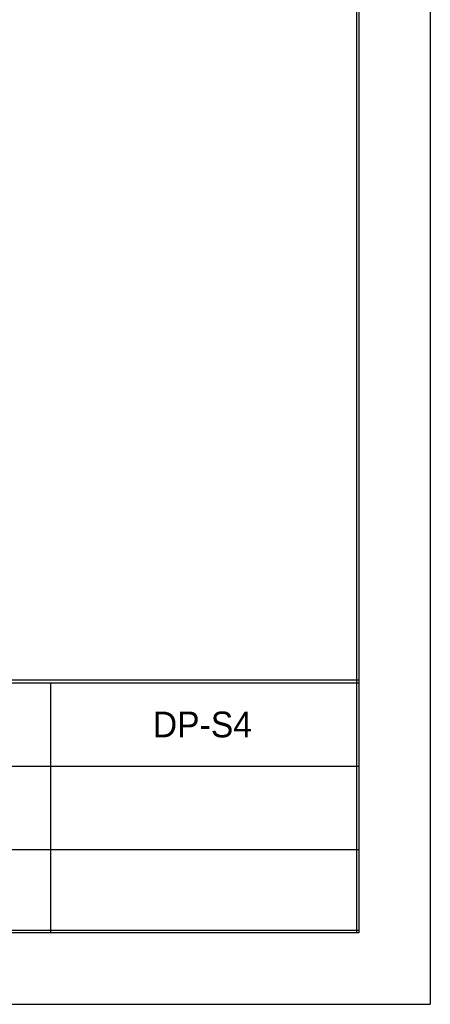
# Model space of a CAD drawing. Extents: x -12 to 408, y -4 to 293.
# Tile 4 of 10: x 339 to 408, y -4 to 162. Entities that reach past the tile are written whole.
import ezdxf

# ---------------------------------------------------------------- set-up
doc = ezdxf.new("R2010")
doc.units = 0
doc.header["$LTSCALE"] = 15
doc.header["$MEASUREMENT"] = 0
doc.layers.get('0').update_dxf_attribs({"linetype": 'CONTINUOUS'})
doc.layers.add('3', color=3, linetype='CONTINUOUS')
doc.layers.add('4', color=4, linetype='CONTINUOUS')
doc.styles.add('굴림', font='Gulim.ttf')

msp = doc.modelspace()

# ---------------------------------------------------------------- linework, layer by layer
for p, q in [((408, 293.268), (408, -3.732)), ((239.415, 50.768), (396, 50.768)), ((239.915, 50.268), (396, 50.268)), ((-12, -3.732), (408, -3.732))]:
    msp.add_line(p, q)
at = {"color": 7, "linetype": 'Continuous'}
for p, q in [((395.6, 281.268), (395.6, 8.268)), ((396, 281.268), (396, 8.268)), ((396, 8.668), (0, 8.668)), ((396, 8.268), (0, 8.268))]:
    msp.add_line(p, q, dxfattribs=at)
at = {"layer": '4'}
for p, q in [((344.276, 50.268), (344.276, 8.268)), ((239.915, 36.268), (396, 36.268)), ((239.915, 22.268), (396, 22.268))]:
    msp.add_line(p, q, dxfattribs=at)

# ---------------------------------------------------------------- texts
at = {"layer": '3', "style": '굴림'}
msp.add_text('DP-S4', height=4.32, dxfattribs=at).set_placement((361.445, 41.101))

doc.saveas('drawing.dxf')
